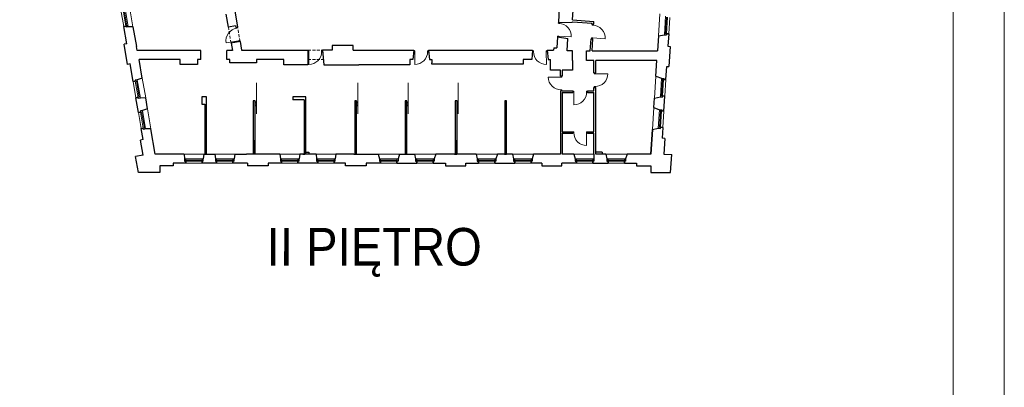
# Model space of a CAD drawing. Header units: centimetres. Extents: x 690840 to 714026, y 27673 to 40762.
# Tile 131 of 162: x 709573 to 709910, y 35891 to 36016. Entities that reach past the tile are written whole.
import ezdxf

# ---------------------------------------------------------------- set-up
doc = ezdxf.new("R2010")
doc.units = ezdxf.units.CM
doc.linetypes.add('DASHED', pattern=[19.05, 12.7, -6.35])
for name, color, linetype, lineweight in [('Drzwi i okna', 51, 'Continuous', 9), ('Opis', 102, 'Continuous', 9), ('Przekrojowa', 253, 'Continuous', 25), ('Ramka', 255, 'Continuous', 9), ('Widokowa', 140, 'Continuous', 9)]:
    doc.layers.add(name, color=color, linetype=linetype, lineweight=lineweight)
doc.layers.add('Obrys powierzchni', color=50, linetype='Continuous', lineweight=9, plot=False)
doc.styles.add('ARIELCE', font='arial.ttf', dxfattribs={"width": 0.9})

# ---------------------------------------------------------------- blocks, each defined once
blk = doc.blocks.new('zw$2918')
at = {"layer": 'Drzwi i okna', "color": 0}
for p, q in [((3559.9, -3081.2), (3560.3, -3074.6)), ((3568.8, -3081.8), (3559.9, -3081.2)), ((3567.8, -3081.8), (3568.3, -3075.1)), ((3792, -3093.7), (3792.4, -3087)), ((3800.9, -3094.3), (3792, -3093.7)), ((3800, -3094.2), (3800.4, -3087.5)), ((1359.2, -3114.6), (1358.2, -3109)), ((1358.2, -3114.8), (1367, -3113.2)), ((1367, -3113.2), (1366, -3107.4)), ((1374.5, -3200.2), (1290.3, -3215.2)), ((1373.5, -3200.3), (1382.3, -3198.7)), ((1375.7, -3207.2), (1374.5, -3200.2)), ((1382.3, -3198.7), (1383.6, -3205.9)), ((3554.3, -3168), (3553.9, -3174.5)), ((3563.3, -3168.6), (3554.3, -3168)), ((3561.8, -3175), (3562.3, -3168.5)), ((3562.3, -3168.5), (3647.6, -3174)), ((3786.4, -3180.5), (3786, -3186.9)), ((3795.4, -3181), (3786.4, -3180.5)), ((3794, -3187.4), (3794.4, -3181)), ((3794.4, -3181), (3879.7, -3186.4)), ((1855.3, -3269), (1848.8, -3269)), ((1848.8, -3277), (1855.3, -3277)), ((1855.3, -3277), (1855.1, -3362.5)), ((1855.3, -3278), (1855.3, -3269)), ((1942.2, -3278.2), (1942.2, -3269.2)), ((1942.2, -3269.2), (1948.8, -3269.2)), ((1942.2, -3277.2), (1950.1, -3277.2)), ((2571.6, -3277), (2579.4, -3277)), ((2579.4, -3269), (2572.9, -3269)), ((2579.4, -3277), (2579.3, -3362.5)), ((2579.4, -3278), (2579.4, -3269)), ((2666.3, -3278.2), (2666.3, -3269.2)), ((2666.3, -3269.2), (2672.9, -3269.2)), ((2666.3, -3277.2), (2674.2, -3277.2)), ((3391.1, -3277.2), (3383.2, -3277.2)), ((3391.1, -3269.2), (3384, -3269.2)), ((3391.1, -3278.2), (3391.1, -3269.2)), ((3478, -3278), (3478, -3269)), ((3478, -3269), (3485, -3269)), ((3485.8, -3277), (3478, -3277)), ((3478, -3277), (3478.2, -3362.5)), ((3805.4, -3425.5), (3805.4, -3419)), ((3814.4, -3425.5), (3805.4, -3425.5)), ((3813.4, -3419), (3813.4, -3425.5)), ((3813.4, -3425.5), (3898.9, -3425.4)), ((3576.7, -3448.5), (3491.2, -3448.3)), ((3575.7, -3448.5), (3584.7, -3448.5)), ((3576.7, -3442), (3576.7, -3448.5)), ((3584.7, -3448.5), (3584.7, -3442)), ((3575.5, -3535.4), (3584.5, -3535.4)), ((3576.5, -3535.4), (3576.5, -3542)), ((3584.5, -3535.4), (3584.5, -3542)), ((3666.2, -3544.3), (3659.7, -3544.3)), ((3659.7, -3552.3), (3666.2, -3552.3)), ((3666.2, -3552.3), (3666, -3637.8)), ((3666.2, -3553.3), (3666.2, -3544.3)), ((3753.1, -3553.5), (3753.1, -3544.5)), ((3753.1, -3544.5), (3759.7, -3544.5)), ((3753.1, -3552.5), (3759.7, -3552.5)), ((3814.6, -3512.4), (3805.6, -3512.4)), ((3805.6, -3512.4), (3805.6, -3519)), ((3813.6, -3512.4), (3813.6, -3519)), ((3666.3, -3822.2), (3659.7, -3822.2)), ((3666.3, -3830.2), (3659.7, -3830.2)), ((3666.3, -3831.2), (3666.3, -3822.2)), ((3753.2, -3831), (3753.2, -3822)), ((3753.2, -3822), (3759.7, -3822)), ((3759.7, -3830), (3753.2, -3830)), ((3753.2, -3830), (3753.3, -3915.5))]:
    blk.add_line(p, q, dxfattribs=at)
at = {"layer": 'Drzwi i okna', "color": 0, "ltscale": 1.6}
for centre, start, end in [((3561, -3168.2), 356.20358, 87.81419), ((3793.2, -3180.7), 356.20358, 87.81419), ((1375.7, -3199.7), 98.65194, 190.26256), ((1855.5, -3275.8), 269.77938, 1.38999), ((2579.6, -3275.8), 269.77938, 1.38999), ((3477.8, -3275.8), 178.61001, 270.22062), ((3812.2, -3425.7), 268.61836, 0.22898), ((3577.9, -3448.7), 179.77102, 271.38164), ((3666.4, -3551.1), 269.77102, 1.38164), ((3753, -3828.8), 178.61001, 270.22062)]:
    blk.add_arc(centre, 86.7, start, end, dxfattribs=at)
at = {"layer": 'Drzwi i okna', "color": 0}
for centre, start, end in [((1364.1, -3122.6), 278.48889, 281.78745), ((1933.4, -3273.7), 178.25449, 181.55305), ((2657.5, -3273.7), 178.25449, 181.55305), ((3399.9, -3273.7), 358.44695, 1.74551), ((3810.1, -3503.7), 88.4553, 91.75387), ((3580, -3526.6), 88.24613, 91.5447), ((3744.3, -3549.1), 178.24613, 181.5447), ((3675.1, -3826.7), 358.44695, 1.74551)]:
    blk.add_arc(centre, 78.2, start, end, dxfattribs=at)
at = {"layer": 'Przekrojowa', "color": 0, "ltscale": 1.6}
for p, q in [((3656.5, -3058.7), (3665.1, -2925.5)), ((1305.1, -3106.7), (1290, -3018.3)), ((1344.5, -2969.1), (1368.1, -3107.1)), ((3566.8, -2974.4), (3560.3, -3074.7)), ((3560.3, -3074.7), (3655.6, -3073.5)), ((3655.6, -3073.5), (3655.8, -3070.7)), ((3655.8, -3070.7), (3790.4, -3079.4)), ((3656.5, -3058.7), (3803.2, -3068.2)), ((3790, -3087), (3790.4, -3079.4)), ((3790, -3087), (3801.9, -3087.8)), ((3801.9, -3087.8), (3803.2, -3068.2)), ((610.4, -3221.4), (590.2, -3103.1)), ((653.3, -3104.3), (620.7, -3105.6)), ((653.3, -3104.3), (676.4, -3239.5)), ((1354.4, -3098.3), (1305.1, -3106.7)), ((1354.4, -3098.3), (1356.3, -3109.1)), ((1368.1, -3107.1), (1356.3, -3109.1)), ((4243.8, -3167.5), (4284.7, -3158.9)), ((4314.9, -3153), (4309.4, -3237.8)), ((610.4, -3221.4), (592.7, -3224.4)), ((616.1, -3361.4), (592.7, -3224.4)), ((1384.9, -3205.7), (1323.8, -3216.1)), ((1323.8, -3216.1), (1332.6, -3267.4)), ((1384.9, -3205.7), (1394.9, -3264.1)), ((3553.9, -3174.5), (3549.1, -3248.1)), ((3553.9, -3174.5), (3625.4, -3184.6)), ((3619.9, -3269.2), (3625.4, -3184.6)), ((3778.2, -3269.1), (3783.5, -3186.8)), ((3783.5, -3186.8), (3795.5, -3187.5)), ((3790.2, -3269.1), (3795.5, -3187.5)), ((4243.8, -3167.5), (4237.3, -3269.1)), ((681.2, -3267.4), (676.4, -3239.5)), ((1116.8, -3267.4), (681.2, -3267.4)), ((1116.8, -3328.1), (1116.8, -3267.4)), ((1332.6, -3267.4), (1293.8, -3267.4)), ((1293.8, -3328.1), (1293.8, -3267.4)), ((1394.9, -3264.1), (1848.8, -3264.1)), ((1848.8, -3264.1), (1848.8, -3328.1)), ((2013.9, -3264.1), (1948.8, -3264.1)), ((1948.8, -3264.3), (1958.7, -3363.7)), ((2158.9, -3232.8), (2013.9, -3232.8)), ((2013.9, -3232.8), (2013.9, -3264.1)), ((2158.9, -3264.1), (2158.9, -3232.8)), ((2158.9, -3264.1), (2572.9, -3264.1)), ((2572.9, -3264.1), (2566.6, -3327.7)), ((2672.9, -3264.1), (3384.5, -3264.1)), ((2672.9, -3264.1), (2679.3, -3327.7)), ((3384.5, -3264.1), (3378.2, -3327.7)), ((3484.5, -3264.1), (3527.8, -3264.1)), ((3484.5, -3264.1), (3490.9, -3327.7)), ((3528.9, -3248.1), (3527.8, -3264.1)), ((3528.9, -3248.1), (3549.1, -3248.1)), ((3657.7, -3269), (3619.9, -3269.2)), ((3657.7, -3335), (3657.7, -3269)), ((3751.7, -3335), (3751.7, -3269)), ((3751.7, -3269.1), (3778.2, -3269.1)), ((3790.2, -3269.1), (3911.7, -3269.1)), ((3911.7, -3269.1), (4237.3, -3269.1)), ((4309.4, -3237.8), (4323.4, -3238.8)), ((4323.4, -3238.8), (4314.5, -3376.9)), ((633.8, -3358.4), (616.1, -3361.4)), ((654.4, -3478.6), (633.8, -3358.4)), ((717.2, -3454.7), (695.6, -3328.1)), ((975.8, -3328.1), (695.6, -3328.1)), ((975.8, -3363.1), (975.8, -3328.1)), ((1094.8, -3363.1), (975.8, -3363.1)), ((1116.8, -3328.1), (1094.8, -3328.1)), ((1094.8, -3328.1), (1094.8, -3363.1)), ((1315.8, -3328.1), (1293.8, -3328.1)), ((1315.8, -3351.7), (1315.8, -3328.1)), ((1496.8, -3351.7), (1315.8, -3351.7)), ((1684.8, -3328.1), (1496.8, -3328.1)), ((1496.8, -3328.1), (1496.8, -3351.7)), ((1684.8, -3363.7), (1684.8, -3328.1)), ((1848.8, -3363.7), (1684.8, -3363.7)), ((1848.8, -3328.1), (1848.8, -3363.7)), ((1958.7, -3363.7), (2196.9, -3363.7)), ((2545.9, -3363.7), (2196.9, -3363.7)), ((2566.6, -3327.7), (2545.9, -3327.7)), ((2545.9, -3327.7), (2545.9, -3363.7)), ((2679.3, -3327.7), (2695.9, -3327.7)), ((2695.9, -3327.7), (2695.9, -3351.7)), ((2695.9, -3359.7), (2695.9, -3351.7)), ((2855.7, -3359.7), (2695.9, -3359.7)), ((3319.7, -3359.7), (2855.7, -3359.7)), ((3378.2, -3327.7), (3319.7, -3327.7)), ((3319.7, -3327.7), (3319.7, -3359.7)), ((3490.9, -3327.7), (3507.7, -3327.7)), ((3507.7, -3400), (3507.7, -3327.7)), ((3657.7, -3335), (3657.7, -3400)), ((3803.7, -3335), (3751.7, -3335)), ((3803.7, -3419), (3803.7, -3335)), ((3815.8, -3419), (3815.8, -3335)), ((4233, -3335), (3815.8, -3335)), ((4226.1, -3441.7), (4233, -3335)), ((3574.7, -3400), (3507.7, -3400)), ((3574.7, -3442), (3574.7, -3400)), ((3657.7, -3400), (3586.7, -3400)), ((3586.7, -3400), (3586.7, -3442)), ((3803.7, -3419), (3815.8, -3419)), ((4294.7, -3465.8), (4300.5, -3376)), ((4300.5, -3376), (4314.5, -3376.9)), ((717.2, -3454.7), (682.4, -3466)), ((3586.7, -3442), (3574.7, -3442)), ((4226.1, -3441.7), (4265.5, -3456.2)), ((3586.7, -3542), (3574.7, -3542)), ((3574.7, -3542), (3574.7, -3973.7)), ((3586.7, -3542), (3659.7, -3542)), ((3586.7, -3554), (3659.7, -3554)), ((3586.7, -3554), (3586.7, -3821)), ((3659.7, -3542), (3659.7, -3554)), ((3759.7, -3542), (3803.7, -3542)), ((3759.7, -3542), (3759.7, -3554)), ((3759.7, -3554), (3803.7, -3554)), ((3803.7, -3542), (3803.7, -3519)), ((3803.7, -3519), (3815.8, -3519)), ((3803.7, -3821), (3803.7, -3554)), ((3815.8, -3973.7), (3815.8, -3519)), ((690.5, -3689.6), (673.3, -3589)), ((740.4, -3590.1), (703.8, -3591.5)), ((753.3, -3665.6), (740.4, -3590.1)), ((1156.1, -3583.7), (1123.1, -3583.7)), ((1123.1, -3583.7), (1123.1, -3633.7)), ((1156.1, -3883.7), (1156.1, -3583.7)), ((1487.7, -3610.7), (1475.7, -3610.7)), ((1475.7, -3610.7), (1475.7, -3883.7)), ((1487.7, -3883.7), (1487.7, -3610.7)), ((1835.7, -3583.7), (1746.7, -3583.7)), ((1746.7, -3583.7), (1746.7, -3604.7)), ((1823.7, -3604.7), (1746.7, -3604.7)), ((1835.7, -3583.7), (1821.7, -3583.7)), ((1823.7, -3604.7), (1823.7, -3883.7)), ((1835.7, -3883.7), (1835.7, -3583.7)), ((2181.7, -3610.7), (2169.7, -3610.7)), ((2169.7, -3610.7), (2169.7, -3883.7)), ((2181.7, -3883.7), (2181.7, -3610.7)), ((2524.7, -3610.7), (2512.7, -3610.7)), ((2512.7, -3610.7), (2512.7, -3883.7)), ((2524.7, -3883.7), (2524.7, -3610.7)), ((2867.7, -3610.7), (2855.7, -3610.7)), ((2855.7, -3610.7), (2855.7, -3883.7)), ((2867.7, -3883.7), (2867.7, -3610.7)), ((3206.7, -3610.7), (3194.7, -3610.7)), ((3194.7, -3610.7), (3194.7, -3883.7)), ((3206.7, -3883.7), (3206.7, -3610.7)), ((4212.3, -3656.3), (4216.4, -3592.1)), ((4216.4, -3592.1), (4257.3, -3583.4)), ((4280.8, -3680.4), (4287.5, -3577.6)), ((753.3, -3665.6), (718.5, -3676.9)), ((1123.1, -3633.7), (1144.1, -3633.7)), ((1144.1, -3633.7), (1144.1, -3883.7)), ((4212.3, -3656.3), (4251.7, -3670.7)), ((722.1, -3874.9), (709.3, -3800)), ((776.5, -3801), (739.9, -3802.5)), ((806.1, -3974.4), (776.5, -3801)), ((3586.7, -3821), (3659.7, -3821)), ((3586.7, -3830), (3586.7, -3973.7)), ((3586.7, -3830), (3659.7, -3830)), ((3659.7, -3821), (3659.7, -3830)), ((3759.7, -3821), (3803.7, -3821)), ((3759.7, -3821), (3759.7, -3830)), ((3759.7, -3830), (3803.7, -3830)), ((3803.7, -3973.7), (3803.7, -3830)), ((4202.6, -3806.6), (4191.8, -3973.7)), ((4191.8, -3973.7), (4202.6, -3806.6)), ((4202.6, -3806.6), (4243.4, -3798)), ((4273.6, -3792.1), (4268.9, -3866)), ((722.1, -3874.9), (704.4, -3877.9)), ((722, -3980.7), (704.4, -3877.9)), ((1156.1, -3883.7), (1144.1, -3883.7)), ((1487.7, -3883.7), (1475.7, -3883.7)), ((1835.7, -3883.7), (1823.7, -3883.7)), ((2181.7, -3883.7), (2169.7, -3883.7)), ((2524.7, -3883.7), (2512.7, -3883.7)), ((2867.7, -3883.7), (2855.7, -3883.7)), ((3206.7, -3883.7), (3194.7, -3883.7)), ((4286.8, -3867.2), (4268.9, -3866)), ((4286.8, -3867.2), (4280, -3973.3)), ((1835.7, -3973.7), (1835.7, -3961.7)), ((1835.7, -3961.7), (1855.7, -3961.7)), ((1855.7, -3961.7), (1855.7, -3973.7)), ((3859.8, -3959.7), (3815.8, -3959.7)), ((3859.8, -3959.7), (3859.8, -3973.7)), ((722, -3980.7), (671.6, -3989.3)), ((690.6, -4099.8), (671.6, -3989.3)), ((1000.3, -3974.4), (806.1, -3974.4)), ((1013.9, -4036.8), (927.9, -4036.8)), ((927.9, -4036.8), (927.9, -4054.8)), ((1224.9, -4036.8), (1125.9, -4036.8)), ((1133.7, -4021.9), (1133.7, -4007.1)), ((1137.7, -3973.7), (1213.2, -3973.7)), ((1435.9, -4036.8), (1336.9, -4036.8)), ((1344.7, -4021.9), (1344.7, -4007.1)), ((1348.7, -3973.7), (1429.7, -3973.7)), ((1657.2, -3973.7), (1429.7, -3973.7)), ((1435.9, -4036.8), (1435.9, -4054.8)), ((1668.9, -4036.8), (1576.9, -4036.8)), ((1576.9, -4036.8), (1576.9, -4054.8)), ((1915.9, -4036.8), (1780.9, -4036.8)), ((1788.7, -4021.9), (1788.7, -4007.1)), ((1904.2, -3973.7), (1792.7, -3973.7)), ((1813.7, -3973.7), (1827.7, -3973.7)), ((2104.9, -4036.8), (2027.9, -4036.8)), ((2035.7, -4021.9), (2035.7, -4007.1)), ((2161.7, -3973.7), (2039.7, -3973.7)), ((2104.9, -4054.8), (2104.9, -4036.8)), ((2161.7, -3973.7), (2175.7, -3973.7)), ((2175.7, -3973.7), (2329.5, -3973.7)), ((2344.9, -4036.8), (2245.9, -4036.8)), ((2245.9, -4036.8), (2245.9, -4054.8)), ((2329.5, -3973.7), (2337.1, -4007.1)), ((2456.9, -4036.8), (2592.9, -4036.8)), ((2474.5, -3973.7), (2464.7, -4007.1)), ((2474.5, -3973.7), (2577.5, -3973.7)), ((2506.7, -3973.7), (2520.7, -3973.7)), ((2577.5, -3973.7), (2585.1, -4007.1)), ((2704.9, -4036.8), (2788.9, -4036.8)), ((2722.5, -3973.7), (2712.7, -4007.1)), ((2851.7, -3973.7), (2722.5, -3973.7)), ((2788.9, -4036.8), (2788.9, -4054.8)), ((2851.7, -3973.7), (2865.7, -3973.7)), ((2998.5, -3973.7), (2865.7, -3973.7)), ((2926.9, -4054.8), (2926.9, -4036.8)), ((2926.9, -4036.8), (3013.9, -4036.8)), ((2998.5, -3973.7), (3006.1, -4007.1)), ((3125.9, -4036.8), (3261.9, -4036.8)), ((3143.5, -3973.7), (3133.7, -4007.1)), ((3192.7, -3973.7), (3143.5, -3973.7)), ((3192.7, -3973.7), (3206.7, -3973.7)), ((3246.5, -3973.7), (3206.7, -3973.7)), ((3246.5, -3973.7), (3254.1, -4007.1)), ((3446.9, -4036.8), (3373.9, -4036.8)), ((3391.5, -3973.7), (3381.7, -4007.1)), ((3574.7, -3973.7), (3391.5, -3973.7)), ((3446.9, -4036.8), (3446.9, -4054.8)), ((3683.9, -4036.8), (3584.9, -4036.8)), ((3584.9, -4054.8), (3584.9, -4036.8)), ((3665.3, -3973.7), (3586.7, -3973.7)), ((3665.3, -3973.7), (3676.1, -4007.1)), ((3795.9, -4036.8), (3899.9, -4036.8)), ((3884.5, -3973.7), (3815.8, -3973.7)), ((3884.5, -3973.7), (3892.1, -4007.1)), ((4011.9, -4036.8), (4094.9, -4036.8)), ((4029.5, -3973.7), (4019.7, -4007.1)), ((4191.8, -3973.7), (4029.5, -3973.7)), ((4094.9, -4036.8), (4094.9, -4054.8)), ((4280, -3973.3), (4335.3, -3976.8)), ((4327.4, -4099.8), (4335.3, -3976.8)), ((836.9, -4099.8), (690.6, -4099.8)), ((836.9, -4099.8), (701, -4099.8)), ((927.9, -4054.8), (836.9, -4054.8)), ((836.9, -4054.8), (836.9, -4099.8)), ((1576.9, -4054.8), (1435.9, -4054.8)), ((2245.9, -4054.8), (2104.9, -4054.8)), ((2788.9, -4054.8), (2926.9, -4054.8)), ((3446.9, -4054.8), (3584.9, -4054.8)), ((4094.9, -4054.8), (4192.9, -4054.8)), ((4192.9, -4054.8), (4192.9, -4099.8)), ((4192.9, -4099.8), (4316.9, -4099.8)), ((4192.9, -4099.8), (4327.4, -4099.8))]:
    blk.add_line(p, q, dxfattribs=at)
at = {"layer": 'Przekrojowa', "color": 0}
for p, q in [((604.9, -3100.6), (590.2, -3103.1)), ((590.2, -3103.1), (604.9, -3100.6)), ((606.2, -3108.2), (604.9, -3100.6)), ((620.8, -3105.7), (606.2, -3108.2)), ((4284.7, -3158.9), (4299.4, -3159.8)), ((4299.4, -3159.8), (4299.9, -3152.1)), ((4299.9, -3152.1), (4314.9, -3153)), ((4314.9, -3153), (4299.9, -3152.1)), ((669.1, -3476.1), (654.4, -3478.6)), ((654.4, -3478.6), (669.1, -3476.1)), ((682.4, -3466), (667.8, -3468.5)), ((667.8, -3468.5), (669.1, -3476.1)), ((4265.5, -3456.2), (4280.3, -3457.1)), ((4280.3, -3457.1), (4279.8, -3464.9)), ((4279.8, -3464.9), (4294.7, -3465.8)), ((4294.7, -3465.8), (4279.8, -3464.9)), ((688, -3586.5), (673.3, -3589)), ((673.3, -3589), (688, -3586.5)), ((689.3, -3594.2), (688, -3586.5)), ((703.9, -3591.7), (689.3, -3594.2)), ((4257.3, -3583.4), (4272.1, -3584.4)), ((4272.1, -3584.4), (4272.6, -3576.6)), ((4272.6, -3576.6), (4287.5, -3577.6)), ((4287.5, -3577.6), (4272.6, -3576.6)), ((705.2, -3687.1), (690.5, -3689.6)), ((690.5, -3689.6), (705.2, -3687.1)), ((718.5, -3676.9), (703.9, -3679.4)), ((703.9, -3679.4), (705.2, -3687.1)), ((4251.7, -3670.7), (4266.4, -3671.7)), ((4266.4, -3671.7), (4265.9, -3679.4)), ((4265.9, -3679.4), (4280.8, -3680.4)), ((4280.8, -3680.4), (4265.9, -3679.4)), ((724.1, -3797.5), (709.3, -3800)), ((709.3, -3800), (724.1, -3797.5)), ((725.4, -3805.1), (724.1, -3797.5)), ((740, -3802.6), (725.4, -3805.1)), ((4243.4, -3798), (4258.2, -3798.9)), ((4258.2, -3798.9), (4258.7, -3791.2)), ((4258.7, -3791.2), (4273.6, -3792.1)), ((4273.6, -3792.1), (4258.7, -3791.2)), ((1002.2, -3973.7), (1006.1, -4007.1)), ((1006.1, -4007.1), (1006.1, -4021.9)), ((1006.1, -4021.9), (1013.9, -4021.9)), ((1013.9, -4021.9), (1013.9, -4036.8)), ((1013.9, -4036.8), (1013.9, -4021.9)), ((1133.7, -4021.9), (1125.9, -4021.9)), ((1125.9, -4021.9), (1125.9, -4036.8)), ((1125.9, -4036.8), (1125.9, -4021.9)), ((1137.7, -3973.7), (1133.7, -4007.1)), ((1213.2, -3973.7), (1217.1, -4007.1)), ((1217.1, -4007.1), (1217.1, -4021.9)), ((1217.1, -4021.9), (1224.9, -4021.9)), ((1224.9, -4021.9), (1224.9, -4036.8)), ((1224.9, -4036.8), (1224.9, -4021.9)), ((1344.7, -4021.9), (1336.9, -4021.9)), ((1336.9, -4021.9), (1336.9, -4036.8)), ((1336.9, -4036.8), (1336.9, -4021.9)), ((1348.7, -3973.7), (1344.7, -4007.1)), ((1657.2, -3973.7), (1661.1, -4007.1)), ((1661.1, -4007.1), (1661.1, -4021.9)), ((1661.1, -4021.9), (1668.9, -4021.9)), ((1668.9, -4021.9), (1668.9, -4036.8)), ((1668.9, -4036.8), (1668.9, -4021.9)), ((1788.7, -4021.9), (1780.9, -4021.9)), ((1780.9, -4021.9), (1780.9, -4036.8)), ((1780.9, -4036.8), (1780.9, -4021.9)), ((1792.7, -3973.7), (1788.7, -4007.1)), ((1904.2, -3973.7), (1908.1, -4007.1)), ((1908.1, -4007.1), (1908.1, -4021.9)), ((1908.1, -4021.9), (1915.9, -4021.9)), ((1915.9, -4021.9), (1915.9, -4036.8)), ((1915.9, -4036.8), (1915.9, -4021.9)), ((2035.7, -4021.9), (2027.9, -4021.9)), ((2027.9, -4021.9), (2027.9, -4036.8)), ((2027.9, -4036.8), (2027.9, -4021.9)), ((2039.7, -3973.7), (2035.7, -4007.1)), ((2337.1, -4007.1), (2337.1, -4021.9)), ((2337.1, -4021.9), (2344.9, -4021.9)), ((2344.9, -4021.9), (2344.9, -4036.8)), ((2344.9, -4036.8), (2344.9, -4021.9)), ((2464.7, -4021.9), (2456.9, -4021.9)), ((2456.9, -4021.9), (2456.9, -4036.8)), ((2456.9, -4036.8), (2456.9, -4021.9)), ((2464.7, -4007.1), (2464.7, -4021.9)), ((2585.1, -4007.1), (2585.1, -4021.9)), ((2585.1, -4021.9), (2592.9, -4021.9)), ((2592.9, -4021.9), (2592.9, -4036.8)), ((2592.9, -4036.8), (2592.9, -4021.9)), ((2712.7, -4021.9), (2704.9, -4021.9)), ((2704.9, -4021.9), (2704.9, -4036.8)), ((2704.9, -4036.8), (2704.9, -4021.9)), ((2712.7, -4007.1), (2712.7, -4021.9)), ((3006.1, -4007.1), (3006.1, -4021.9)), ((3006.1, -4021.9), (3013.9, -4021.9)), ((3013.9, -4021.9), (3013.9, -4036.8)), ((3013.9, -4036.8), (3013.9, -4021.9)), ((3133.7, -4021.9), (3125.9, -4021.9)), ((3125.9, -4021.9), (3125.9, -4036.8)), ((3125.9, -4036.8), (3125.9, -4021.9)), ((3133.7, -4007.1), (3133.7, -4021.9)), ((3254.1, -4007.1), (3254.1, -4021.9)), ((3254.1, -4021.9), (3261.9, -4021.9)), ((3261.9, -4021.9), (3261.9, -4036.8)), ((3261.9, -4036.8), (3261.9, -4021.9)), ((3381.7, -4021.9), (3373.9, -4021.9)), ((3373.9, -4021.9), (3373.9, -4036.8)), ((3373.9, -4036.8), (3373.9, -4021.9)), ((3381.7, -4007.1), (3381.7, -4021.9)), ((3676.1, -4007.1), (3676.1, -4021.9)), ((3676.1, -4021.9), (3683.9, -4021.9)), ((3683.9, -4021.9), (3683.9, -4036.8)), ((3683.9, -4036.8), (3683.9, -4021.9)), ((3803.7, -4021.9), (3795.9, -4021.9)), ((3795.9, -4021.9), (3795.9, -4036.8)), ((3795.9, -4036.8), (3795.9, -4021.9)), ((3803.7, -3973.7), (3803.7, -4021.9)), ((3892.1, -4007.1), (3892.1, -4021.9)), ((3892.1, -4021.9), (3899.9, -4021.9)), ((3899.9, -4021.9), (3899.9, -4036.8)), ((3899.9, -4036.8), (3899.9, -4021.9)), ((4019.7, -4021.9), (4011.9, -4021.9)), ((4011.9, -4021.9), (4011.9, -4036.8)), ((4011.9, -4036.8), (4011.9, -4021.9)), ((4019.7, -4007.1), (4019.7, -4021.9))]:
    blk.add_line(p, q, dxfattribs=at)
at = {"layer": 'Widokowa', "color": 0, "ltscale": 1.6}
for p, q in [((571.3, -2992.7), (590.2, -3103.1)), ((630.3, -2970), (653.3, -3104.3)), ((4243.8, -3167.5), (4253.5, -3017.2)), ((4314.9, -3153), (4322.1, -3041.3)), ((654.4, -3478.6), (673.3, -3589)), ((717.2, -3454.7), (740.4, -3590.1)), ((1496.7, -3699), (1496.7, -3486.9)), ((2190.7, -3699), (2190.7, -3486.9)), ((2533.7, -3699), (2533.7, -3486.9)), ((2876.7, -3699), (2876.7, -3486.9)), ((4216.4, -3592.1), (4226.1, -3441.7)), ((4287.5, -3577.6), (4294.7, -3465.8)), ((690.5, -3689.6), (709.3, -3800)), ((753.3, -3665.6), (776.5, -3801)), ((4202.6, -3806.6), (4212.3, -3656.3)), ((4273.6, -3792.1), (4280.8, -3680.4)), ((1144.1, -3883.7), (1144.1, -3973.7)), ((1150.1, -3883.7), (1150.1, -3973.7)), ((1156.1, -3973.7), (1156.1, -3883.7)), ((1475.7, -3883.7), (1475.7, -3973.7)), ((1481.7, -3883.7), (1481.7, -3973.7)), ((1487.7, -3973.7), (1487.7, -3883.7)), ((1823.7, -3883.7), (1823.7, -3973.7)), ((1829.7, -3883.7), (1829.7, -3973.7)), ((1835.7, -3973.7), (1835.7, -3883.7)), ((2169.7, -3883.7), (2169.7, -3973.7)), ((2175.7, -3883.7), (2175.7, -3973.7)), ((2181.7, -3973.7), (2181.7, -3883.7)), ((2512.7, -3883.7), (2512.7, -3973.7)), ((2517.7, -3883.7), (2517.7, -3973.7)), ((2524.7, -3973.7), (2524.7, -3883.7)), ((2855.7, -3883.7), (2855.7, -3973.7)), ((2861.7, -3883.7), (2861.7, -3973.7)), ((2867.7, -3973.7), (2867.7, -3883.7)), ((3194.7, -3883.7), (3194.7, -3973.7)), ((3200.7, -3883.7), (3200.7, -3973.7)), ((3206.7, -3973.7), (3206.7, -3883.7)), ((1013.9, -4036.8), (1125.9, -4036.8)), ((1224.9, -4036.8), (1336.9, -4036.8)), ((1668.9, -4036.8), (1780.9, -4036.8)), ((1915.9, -4036.8), (2027.9, -4036.8)), ((2329.5, -3973.7), (2474.5, -3973.7)), ((2344.9, -4036.8), (2456.9, -4036.8)), ((2577.5, -3973.7), (2722.5, -3973.7)), ((2592.9, -4036.8), (2704.9, -4036.8)), ((2998.5, -3973.7), (3143.5, -3973.7)), ((3013.9, -4036.8), (3125.9, -4036.8)), ((3246.5, -3973.7), (3391.5, -3973.7)), ((3261.9, -4036.8), (3373.9, -4036.8)), ((3665.3, -3973.7), (3803.7, -3973.7)), ((3683.9, -4036.8), (3795.9, -4036.8)), ((3884.5, -3973.7), (4029.5, -3973.7)), ((3899.9, -4036.8), (4011.9, -4036.8))]:
    blk.add_line(p, q, dxfattribs=at)
at = {"layer": 'Widokowa', "color": 0}
for p, q in [((605, -3100.8), (586, -2990.2)), ((612.2, -3099.3), (593.3, -2988.9)), ((620.8, -3105.7), (599.3, -2980)), ((4292.9, -3031.6), (4284.7, -3158.9)), ((4299.8, -3039.8), (4292.6, -3151.6)), ((4307.2, -3040.1), (4299.9, -3152.1)), ((604.9, -3100.6), (619.5, -3098.1)), ((4299.9, -3152.1), (4285.2, -3151.1)), ((669.1, -3476.1), (683.7, -3473.6)), ((688, -3586.7), (669.1, -3476.1)), ((695.3, -3585.3), (676.4, -3474.9)), ((703.9, -3591.7), (682.4, -3466)), ((4265.5, -3456.2), (4257.3, -3583.4)), ((4279.8, -3464.9), (4265, -3463.9)), ((4272.4, -3464.4), (4265.2, -3576.2)), ((4279.8, -3464.6), (4272.6, -3576.6)), ((688, -3586.5), (702.6, -3584)), ((4272.6, -3576.6), (4257.8, -3575.7)), ((705.2, -3687.1), (719.8, -3684.6)), ((724.1, -3797.7), (705.2, -3687.1)), ((731.4, -3796.2), (712.5, -3685.8)), ((740, -3802.6), (718.5, -3676.9)), ((4251.7, -3670.7), (4243.4, -3798)), ((4265.9, -3679.4), (4251.2, -3678.5)), ((4258.5, -3678.9), (4251.3, -3790.7)), ((4265.9, -3679.2), (4258.7, -3791.2)), ((724.1, -3797.5), (738.7, -3795)), ((4258.7, -3791.2), (4243.9, -3790.2)), ((1137.7, -3973.7), (1002.2, -3973.7)), ((1133.7, -4007.1), (1006.1, -4007.1)), ((1013.9, -4021.9), (1013.9, -4007.1)), ((1125.9, -4014.5), (1013.9, -4014.5)), ((1126.1, -4021.9), (1013.9, -4021.9)), ((1125.9, -4021.9), (1125.9, -4007.1)), ((1348.7, -3973.7), (1213.2, -3973.7)), ((1344.7, -4007.1), (1217.1, -4007.1)), ((1224.9, -4021.9), (1224.9, -4007.1)), ((1336.9, -4014.5), (1224.9, -4014.5)), ((1337.1, -4021.9), (1224.9, -4021.9)), ((1336.9, -4021.9), (1336.9, -4007.1)), ((1792.7, -3973.7), (1657.2, -3973.7)), ((1788.7, -4007.1), (1661.1, -4007.1)), ((1668.9, -4021.9), (1668.9, -4007.1)), ((1780.9, -4014.5), (1668.9, -4014.5)), ((1781.1, -4021.9), (1668.9, -4021.9)), ((1780.9, -4021.9), (1780.9, -4007.1)), ((2039.7, -3973.7), (1904.2, -3973.7)), ((2035.7, -4007.1), (1908.1, -4007.1)), ((1915.9, -4021.9), (1915.9, -4007.1)), ((2027.9, -4014.5), (1915.9, -4014.5)), ((2028.1, -4021.9), (1915.9, -4021.9)), ((2027.9, -4021.9), (2027.9, -4007.1)), ((2464.7, -4007.1), (2337.1, -4007.1)), ((2344.9, -4021.9), (2344.9, -4007.1)), ((2456.9, -4014.5), (2344.9, -4014.5)), ((2457.1, -4021.9), (2344.9, -4021.9)), ((2456.9, -4021.9), (2456.9, -4007.1)), ((2712.7, -4007.1), (2585.1, -4007.1)), ((2592.9, -4021.9), (2592.9, -4007.1)), ((2704.9, -4014.5), (2592.9, -4014.5)), ((2705.1, -4021.9), (2592.9, -4021.9)), ((2704.9, -4021.9), (2704.9, -4007.1)), ((3133.7, -4007.1), (3006.1, -4007.1)), ((3013.9, -4021.9), (3013.9, -4007.1)), ((3125.9, -4014.5), (3013.9, -4014.5)), ((3126.1, -4021.9), (3013.9, -4021.9)), ((3125.9, -4021.9), (3125.9, -4007.1)), ((3381.7, -4007.1), (3254.1, -4007.1)), ((3261.9, -4021.9), (3261.9, -4007.1)), ((3373.9, -4014.5), (3261.9, -4014.5)), ((3374.1, -4021.9), (3261.9, -4021.9)), ((3373.9, -4021.9), (3373.9, -4007.1)), ((3803.7, -4007.1), (3676.1, -4007.1)), ((3683.9, -4021.9), (3683.9, -4007.1)), ((3795.9, -4014.5), (3683.9, -4014.5)), ((3796.1, -4021.9), (3683.9, -4021.9)), ((3795.9, -4021.9), (3795.9, -4007.1)), ((4019.7, -4007.1), (3892.1, -4007.1)), ((3899.9, -4021.9), (3899.9, -4007.1)), ((4011.9, -4014.5), (3899.9, -4014.5)), ((4012.1, -4021.9), (3899.9, -4021.9)), ((4011.9, -4021.9), (4011.9, -4007.1))]:
    blk.add_line(p, q, dxfattribs=at)
at = {"layer": 'Widokowa', "color": 0, "linetype": 'DASHED', "ltscale": 1.6}
for p, q in [((1323.8, -3216.1), (1305.1, -3106.7)), ((1384.9, -3205.7), (1368.1, -3107.1)), ((1848.8, -3264.1), (1948.8, -3264.1)), ((1848.8, -3328.1), (1955.2, -3328.1))]:
    blk.add_line(p, q, dxfattribs=at)
at = {"layer": 'Widokowa', "color": 0, "ltscale": 1.6}
for centre in [(1492.2, -3622.3), (2186.2, -3622.3), (2529.2, -3622.3), (2872.2, -3622.3), (1492.2, -3641.1), (2186.2, -3641.1), (2529.2, -3641.1), (2872.2, -3641.1)]:
    blk.add_circle(centre, 4.5, dxfattribs=at)

msp = doc.modelspace()

# ---------------------------------------------------------------- linework, layer by layer
at = {"layer": 'Obrys powierzchni', "ltscale": 1.6}
for points in [[(707809.65, 36262.32), (709909.65, 36262.32), (709909.65, 34777.32), (707809.65, 34777.32)], [(707827.15, 36244.82), (709892.15, 36244.82), (709892.15, 34794.82), (707827.15, 34794.82)]]:
    msp.add_lwpolyline(points, close=True, dxfattribs=at)

# ---------------------------------------------------------------- block references
at = {"layer": 'Ramka', "color": 251, "xscale": 0.05, "yscale": 0.05, "zscale": 0.05}
msp.add_blockref('zw$2918', (709579.26, 36169.34), dxfattribs=at)

# ---------------------------------------------------------------- texts
at = {"layer": 'Opis', "insert": (709657.62, 35945.46), "char_height": 14, "width": 724.063, "attachment_point": 1, "rotation": 359.981, "style": 'ARIELCE'}
msp.add_mtext('\\pxsm1,ql;{\\fArial|b0|i0|c238|p34;\\H0.916668x;II PIĘTRO}', dxfattribs=at)

doc.saveas('drawing.dxf')
